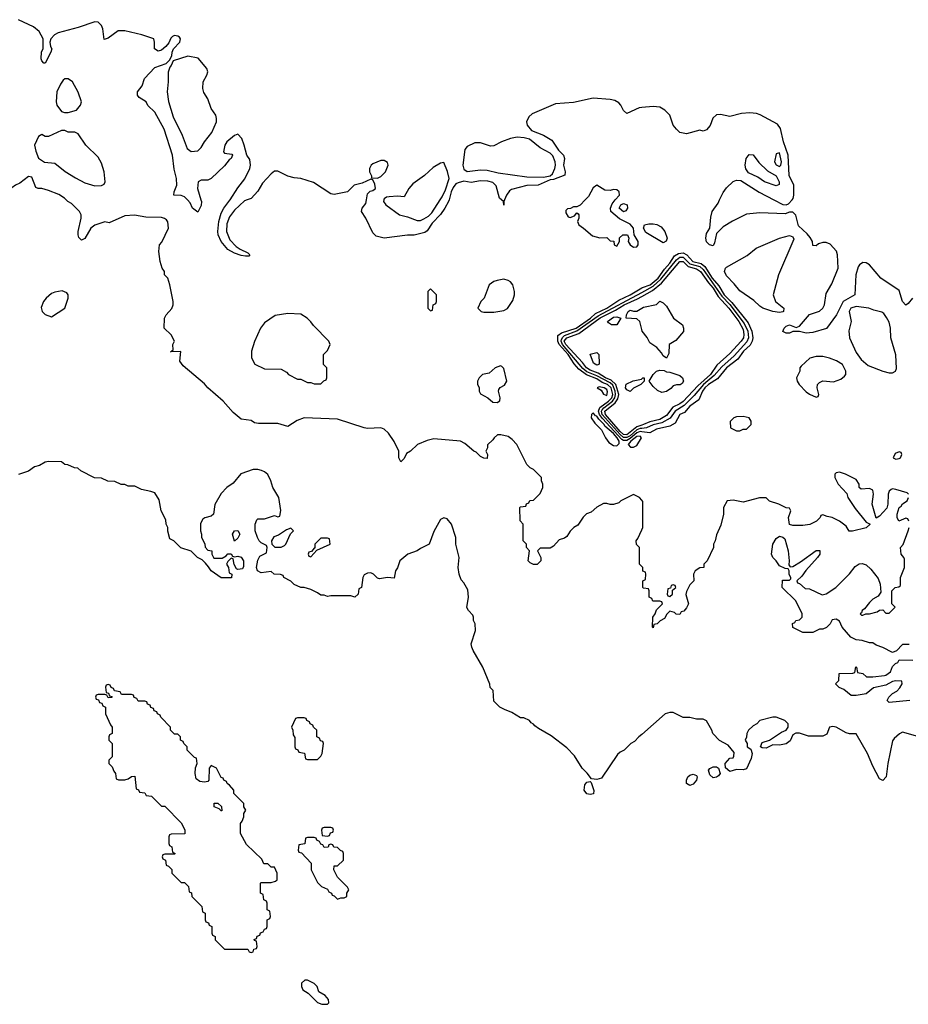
# Model space of a CAD drawing. Header units: inches. Extents: x 2710751 to 2829008, y 857003 to 965602.
# Tile 183 of 256: x 2776258 to 2781604, y 915162 to 921085. Entities that reach past the tile are written whole.
import ezdxf

# ---------------------------------------------------------------- set-up
doc = ezdxf.new("R2010")
doc.units = ezdxf.units.IN
doc.header["$MEASUREMENT"] = 0
for name, color, linetype in [('C7971', 7, 'Continuous'), ('C7972', 7, 'Continuous'), ('C7981', 7, 'Continuous'), ('C7982', 7, 'Continuous')]:
    doc.layers.add(name, color=color, linetype=linetype)

msp = doc.modelspace()

# ---------------------------------------------------------------- linework, layer by layer
at = {"layer": 'C7971', "color": 2}
for points, elevation in [([(2780000, 918195.1), (2779986, 918210), (2779950, 918228), (2779874, 918190), (2779862, 918178), (2779830, 918168), (2779810, 918168), (2779790, 918175.3), (2779770, 918174), (2779730, 918153.2), (2779696.8, 918123.2), (2779668, 918112), (2779647.9, 918092.1), (2779616.3, 918043.7), (2779592, 918030), (2779570, 918008), (2779550, 917975.3), (2779534.8, 917965.2), (2779504, 917956), (2779470, 917918), (2779450, 917906), (2779390, 917906), (2779374, 917890), (2779394, 917850), (2779394, 917830), (2779371.6, 917808.4), (2779350, 917808), (2779330, 917818), (2779318, 917830), (2779326, 917890), (2779306, 917910), (2779306, 917930), (2779286, 917950), (2779286, 918050), (2779268, 918070), (2779266, 918150), (2779270, 918154), (2779302, 918158), (2779307.3, 918172.7), (2779322, 918178), (2779327.3, 918192.7), (2779350, 918194), (2779390, 918234), (2779406, 918270), (2779406, 918290), (2779398, 918310), (2779398, 918330), (2779350, 918378), (2779330, 918388), (2779308.9, 918408.9), (2779248.7, 918530), (2779220.2, 918560.2), (2779196.5, 918576.5), (2779151.6, 918588.4), (2779131.6, 918588.4), (2779112, 918570), (2779103.6, 918556.4), (2779072.7, 918527.3), (2779071.6, 918508.4), (2779062, 918490), (2779072, 918470), (2779070, 918446), (2779050, 918448), (2779030, 918458), (2779004, 918484), (2778989.4, 918489.4), (2778936, 918536), (2778910, 918548.7), (2778750, 918564), (2778710, 918554), (2778650.7, 918529.3), (2778610, 918488.7), (2778585.4, 918474.6), (2778570, 918446), (2778550, 918426), (2778538, 918450), (2778538, 918490), (2778510, 918548), (2778476.5, 918596.5), (2778450, 918622), (2778430, 918628.7), (2778350, 918625.2), (2778330.9, 918629.1), (2778170, 918682), (2777970, 918688.7), (2777926.4, 918673.6), (2777870, 918638), (2777810, 918655.3), (2777694.6, 918654.6), (2777670, 918659), (2777650, 918674), (2777590, 918682), (2777542, 918722), (2777482, 918790), (2777389, 918870), (2777370, 918894), (2777242, 919002), (2777222, 919030), (2777228, 919088), (2777166, 919086), (2777182, 919098), (2777179, 919130), (2777188.7, 919150), (2777170, 919188), (2777126, 919230), (2777128.4, 919288.4), (2777138, 919310), (2777173.6, 919346.4), (2777182, 919370), (2777182, 919390), (2777162, 919490), (2777148, 919530), (2777128.7, 919550), (2777128, 919570), (2777115.3, 919590), (2777102, 919630), (2777095.3, 919690), (2777098, 919730), (2777113.6, 919746.4), (2777152.7, 919830), (2777149.3, 919869.3), (2777140.2, 919880.2), (2777129.4, 919889.4), (2777110, 919895.1), (2777016.5, 919896.5), (2776949.1, 919909.1), (2776890, 919905.2), (2776796.9, 919863.1), (2776770, 919868.7), (2776710, 919849.3), (2776686, 919830), (2776650, 919768.7), (2776630, 919758), (2776614, 919774), (2776609, 919790), (2776609.1, 919810.9), (2776628, 919890), (2776628, 919910), (2776618, 919930), (2776570, 919978), (2776548, 919990), (2776538, 920000)], 6), ([(2777348.3, 920000), (2777351.3, 919990), (2777350, 919966), (2777330, 919926), (2777298, 919950), (2777283.1, 919983.1), (2777267.1, 920000)], 2), ([(2777626.4, 920000), (2777610, 919994), (2777550, 919939), (2777520.9, 919899.1), (2777503.8, 919856.2), (2777502, 919810), (2777521.3, 919761.3), (2777561.1, 919721.1), (2777584, 919704), (2777630, 919682), (2777642, 919670), (2777636.9, 919663.1), (2777616.9, 919663.1), (2777590, 919666), (2777550, 919679.3), (2777510, 919702.7), (2777469.5, 919750), (2777452.7, 919790), (2777449.5, 919810), (2777455.1, 919870), (2777470, 919921), (2777485.1, 919950), (2777522, 919998), (2777523.3, 920000)], 2), ([(2778840.7, 920000), (2778838, 919990), (2778814.9, 919950), (2778790, 919913.2), (2778738.5, 919861.5), (2778710, 919814), (2778694.9, 919805.1), (2778630.6, 919789.4), (2778590, 919789.4), (2778450, 919769.4), (2778402.5, 919782.5), (2778382, 919802), (2778339.3, 919890), (2778314, 919930), (2778319, 919950), (2778340.7, 919979.3), (2778344, 920000)], 2), ([(2778448.8, 920000), (2778446.8, 919990), (2778461, 919970), (2778542, 919910), (2778590, 919898.8), (2778650, 919876.3), (2778670, 919877.3), (2778690, 919887.3), (2778717, 919903), (2778737.6, 919922.4), (2778787.4, 920000)], 2), ([(2779175, 920000), (2779171.3, 919990), (2779170, 919968.7), (2779168, 919990), (2779156.6, 920000)], 2), ([(2779660.5, 920000), (2779630, 919968), (2779610, 919958), (2779590, 919958), (2779571.6, 919948.4), (2779552.7, 919947.3), (2779543.6, 919936.4), (2779543.6, 919923.6), (2779558, 919898), (2779570, 919894), (2779595.3, 919904.7), (2779610, 919922), (2779616.9, 919916.9), (2779622, 919910), (2779622, 919890), (2779614, 919870), (2779622, 919850), (2779650, 919831.3), (2779704, 919784), (2779748, 919772), (2779790, 919774), (2779810, 919754), (2779832.7, 919752.7), (2779834, 919730), (2779850, 919722), (2779866, 919750), (2779867.3, 919772.7), (2779886, 919790), (2779910.9, 919790.9), (2779914, 919790), (2779922, 919770), (2779918, 919750), (2779931.3, 919730), (2779950, 919716), (2779970, 919718), (2779979, 919730), (2779979, 919750), (2779955.3, 919790), (2779951.5, 919830), (2779930, 919855.1), (2779866, 919886), (2779815.1, 919930), (2779812.4, 919950), (2779822.6, 919977.4), (2779841.3, 920000)], 6), ([(2780000, 918606.4), (2779990, 918607.8), (2779970, 918599.5), (2779930, 918565.5), (2779910, 918554.1), (2779890, 918553.5), (2779880.3, 918560.3), (2779764.9, 918684.9), (2779746.4, 918710), (2779739.6, 918730), (2779747.3, 918752.7), (2779800.2, 918790), (2779819.6, 918810), (2779825.6, 918830), (2779816.7, 918870), (2779794, 918890), (2779763, 918903), (2779730, 918924.3), (2779667.7, 918947.7), (2779621.9, 918981.9), (2779594, 919014), (2779558.2, 919070), (2779504.2, 919130), (2779494.8, 919150), (2779495.7, 919184.3), (2779518.1, 919201.9), (2779605.4, 919230), (2779692, 919290), (2779721.8, 919318.2), (2779790, 919349.6), (2779863.1, 919396.9), (2779930.9, 919430), (2780000, 919471)], 2), ([(2780000, 918626.1), (2779990, 918624.6), (2779970, 918616.7), (2779930, 918581.5), (2779910, 918570.7), (2779890, 918571.7), (2779870, 918588.5), (2779763.1, 918710), (2779758.6, 918730), (2779762.3, 918737.7), (2779772.3, 918750), (2779824.9, 918790), (2779838.8, 918810), (2779843, 918830), (2779839.9, 918850), (2779826.1, 918886.1), (2779810, 918899.5), (2779730, 918943), (2779670, 918966.2), (2779645.7, 918985.7), (2779523.4, 919130), (2779515.4, 919150), (2779518.2, 919161.8), (2779524.8, 919175.2), (2779535.9, 919184.1), (2779610, 919212.1), (2779737.5, 919302.5), (2780000, 919443.8)], -2), ([(2780000, 918645.2), (2779970, 918636.1), (2779910, 918586.7), (2779890, 918589), (2779870, 918607.9), (2779781.4, 918710), (2779778.4, 918730), (2779839.6, 918780.4), (2779856.4, 918803.6), (2779861.7, 918830), (2779845, 918890), (2779816.5, 918916.5), (2779781.8, 918930), (2779738.2, 918958.2), (2779690, 918975.9), (2779667.2, 918990), (2779643.1, 919023.1), (2779542.7, 919130), (2779534.6, 919150), (2779548.7, 919171.3), (2779622.7, 919197.3), (2779749.6, 919290.4), (2779842.4, 919337.6), (2779894, 919370), (2779974.1, 919405.9), (2780000, 919420.1)], -6), ([(2780000, 919221.2), (2779988.7, 919268.7), (2779970, 919286), (2779906, 919290), (2779908, 919310), (2779918, 919330), (2779930, 919338), (2779950, 919331.3), (2779970, 919332), (2780000, 919349.1)], -10), ([(2780000, 918896), (2779994, 918890), (2779950, 918868), (2779930, 918848), (2779910, 918858), (2779902, 918870), (2779907.3, 918892.7), (2779948.7, 918911.3), (2779998, 918922), (2780000, 918924)], -10), ([(2780000, 916785.7), (2779982, 916770), (2779956.9, 916743.1), (2779934, 916730), (2779894, 916690), (2779870, 916678), (2779855.3, 916664.7), (2779757.3, 916522.7), (2779730, 916514), (2779698, 916518), (2779672.3, 916552.3), (2779642, 916582), (2779596, 916656), (2779550, 916704), (2779456.2, 916776.2), (2779380.1, 916820.1), (2779357.2, 916837.2), (2779350, 916848), (2779334.6, 916854.6), (2779326, 916870), (2779290, 916886), (2779270, 916886), (2779218, 916918), (2779174.6, 916934.6), (2779146, 916950), (2779110, 916986), (2779106, 917050), (2779088.4, 917068.4), (2779087.3, 917087.3), (2779045.2, 917190), (2778985.2, 917290), (2778979, 917310), (2778974, 917330), (2778999.3, 917410), (2778999, 917450), (2778988.7, 917470), (2778988.7, 917490), (2778983.1, 917503.1), (2778958, 917530), (2778948.9, 917548.9), (2778957.2, 917610), (2778954.6, 917654.6), (2778930, 917698), (2778914.6, 917714.6), (2778902, 917750), (2778895.3, 917790), (2778902, 917850), (2778882, 917930), (2778882, 917970), (2778855.3, 918050), (2778830, 918082), (2778810, 918088), (2778790, 918078), (2778750, 918006), (2778722, 917930), (2778670, 917904), (2778650, 917889), (2778592, 917870), (2778544.7, 917830), (2778530, 917788), (2778518, 917770), (2778510, 917726), (2778470, 917728.7), (2778422, 917722), (2778410, 917726), (2778386, 917750), (2778370, 917758), (2778350, 917755.3), (2778330, 917746), (2778322, 917730), (2778314, 917670), (2778298, 917662), (2778294, 917630), (2778274, 917610), (2778250, 917618), (2778130, 917619), (2778110, 917615.3), (2778090, 917622), (2778070, 917622), (2778050, 917638), (2778010, 917658), (2777970, 917668.7), (2777950, 917668.7), (2777910, 917688), (2777890, 917708), (2777846, 917730), (2777842, 917742), (2777827.3, 917747.3), (2777788.4, 917748.4), (2777770, 917766), (2777710, 917758), (2777688.4, 917768.4), (2777682, 917790), (2777690, 917834), (2777703.1, 917856.9), (2777742, 917878), (2777746, 917910), (2777742, 917922), (2777710, 917938), (2777698, 917950), (2777688.9, 917968.9), (2777675.3, 918010), (2777675.3, 918050), (2777684, 918076), (2777690, 918082), (2777730, 918082), (2777790, 918102), (2777810, 918094), (2777822, 918098), (2777828, 918132), (2777817.2, 918210), (2777781.2, 918270), (2777769.2, 918310), (2777750, 918348.7), (2777730, 918365.2), (2777712.3, 918372.3), (2777690, 918379.3), (2777662, 918378), (2777587.5, 918352.5), (2777542.8, 918297.2), (2777504.7, 918270), (2777470, 918235.3), (2777430.9, 918169.1), (2777424.7, 918110), (2777410, 918099), (2777371.1, 918088.9), (2777359.6, 918080.4), (2777345.4, 918054.6), (2777344.7, 918010), (2777351.3, 917990), (2777351.6, 917971.6), (2777372, 917930), (2777372.7, 917912.7), (2777390, 917894), (2777414, 917890), (2777414, 917870), (2777426, 917846), (2777475.3, 917844.7), (2777500.4, 917859.6), (2777510, 917871.3), (2777530, 917872), (2777538, 917858), (2777550, 917854), (2777570, 917858), (2777590, 917851.3), (2777604.7, 917830), (2777603.6, 917796.4), (2777598, 917782), (2777570, 917778), (2777562, 917782), (2777548, 917808), (2777542, 917842), (2777530, 917846), (2777510, 917826), (2777502, 917810), (2777514, 917790), (2777518, 917758), (2777534, 917750), (2777532.7, 917727.3), (2777470, 917728), (2777408.9, 917768.9), (2777394, 917794), (2777374.6, 917814.6), (2777354.6, 917834.6), (2777328, 917850), (2777290, 917888), (2777227.3, 917907.3), (2777186, 917950), (2777162, 917962), (2777148.9, 918008.9), (2777148, 918030), (2777138, 918050), (2777136.4, 918076.4), (2777108, 918130), (2777096.4, 918196.4), (2777070, 918238), (2777047.3, 918247.3), (2776990, 918258), (2776950, 918278), (2776910, 918278), (2776890, 918288), (2776868.4, 918288.4), (2776830, 918306), (2776788.4, 918308.4), (2776750, 918326), (2776708.4, 918328.4), (2776626, 918370), (2776607.3, 918387.3), (2776588.4, 918388.4), (2776547.3, 918407.3), (2776528.4, 918408.4), (2776510, 918426), (2776430, 918428), (2776410, 918422), (2776377.3, 918402.7), (2776345.8, 918394.2), (2776310, 918369.2), (2776250.9, 918349.1)], 10), ([(2780000, 917796), (2779986, 917810), (2779986, 917910), (2779968.4, 917928.4), (2779966, 917950), (2779976.4, 917963.6), (2780000, 918016.5)], 6)]:
    msp.add_lwpolyline(points, dxfattribs=dict(at, elevation=elevation))
for points, elevation in [([(2779890, 919929.7), (2779864.7, 919950), (2779875.1, 919970), (2779890, 919979.5), (2779911.8, 919971.8), (2779914.9, 919950), (2779905.5, 919934.5)], 2), ([(2779170, 919524), (2779130, 919515.3), (2779111.1, 919508.9), (2779082, 919490), (2779051.3, 919410), (2779032, 919390), (2779014, 919350), (2779034, 919330), (2779050, 919324.7), (2779110, 919326), (2779170, 919336), (2779192.7, 919347.3), (2779224.7, 919395.3), (2779234, 919430), (2779234, 919450), (2779224, 919490), (2779210, 919508.7), (2779196.5, 919516.5)], 6), ([(2776512.7, 919452.7), (2776470, 919445.2), (2776450, 919437.2), (2776416, 919410), (2776401, 919390), (2776386.4, 919353.6), (2776392, 919330), (2776411.1, 919311.1), (2776450, 919298), (2776529, 919350), (2776548.7, 919410), (2776548.7, 919430), (2776542, 919442)], 10), ([(2778730, 919466), (2778714, 919450), (2778714, 919350), (2778730, 919334), (2778742, 919338), (2778746, 919370), (2778762, 919378), (2778766, 919390), (2778766, 919430)], 6), ([(2777870, 919317.2), (2777795.3, 919304.7), (2777730, 919262), (2777706.8, 919230), (2777670.9, 919149.1), (2777651.6, 919091.6), (2777652, 919050), (2777671.6, 919011.6), (2777730, 918984.7), (2777830, 918982), (2777863.6, 918963.6), (2777874, 918950), (2777930, 918922), (2777950, 918922), (2777990, 918902), (2778010, 918902), (2778030, 918894), (2778070, 918894), (2778087.3, 918912.7), (2778102, 918918), (2778106, 918930), (2778106, 918990), (2778086, 919010), (2778086, 919070), (2778110, 919094), (2778126, 919130), (2778118, 919150), (2778025.2, 919245.2), (2778010, 919268), (2777988, 919290), (2777950, 919313.2)], 6), ([(2779850, 919249.2), (2779818, 919250), (2779800.2, 919260.2), (2779794, 919270), (2779830, 919294.4), (2779850, 919297.3), (2779874, 919290)], -10), ([(2779730, 919006), (2779710, 919018), (2779690, 919072), (2779730, 919082), (2779742, 919070), (2779743.6, 919016.4), (2779742, 919010)], -10), ([(2779150, 919002), (2779118, 918990), (2779082, 918958), (2779042.8, 918950), (2779022.8, 918930), (2779011.3, 918910), (2779011.6, 918891.6), (2779022, 918870), (2779022, 918850), (2779030, 918834), (2779074, 918810), (2779103.6, 918783.6), (2779130, 918782), (2779147.3, 918792.7), (2779148, 918810), (2779138, 918850), (2779140.4, 918859.6), (2779148, 918872), (2779174.6, 918885.4), (2779188.7, 918910), (2779170, 918986), (2779159, 918999)], 6), ([(2779744, 918876), (2779732, 918870), (2779755.3, 918855.3), (2779770, 918831.3), (2779790, 918824.9), (2779794.5, 918845.5), (2779790, 918860.9), (2779774, 918870)], 6), ([(2779710, 918718), (2779704.4, 918715.6), (2779698.8, 918710), (2779695.5, 918690), (2779717.7, 918657.7), (2779758.3, 918618.3), (2779782, 918570), (2779801.6, 918541.6), (2779830, 918523.1), (2779850, 918521.7), (2779864.9, 918535.1), (2779863.7, 918550), (2779851.8, 918570), (2779830, 918596.4), (2779778.7, 918638.7), (2779774.3, 918650), (2779741.4, 918681.4), (2779730, 918699.7), (2779722.2, 918702.2)], 6), ([(2779990, 918579.7), (2779970, 918576.5), (2779935, 918550), (2779918.3, 918530), (2779933.5, 918513.5), (2779950, 918513.1), (2779970, 918524.2), (2779998.3, 918570)], 6), ([(2777550, 917948), (2777538, 917990), (2777549.1, 918010.9), (2777570, 918012), (2777582, 917990), (2777570, 917966)], 10), ([(2777890, 918026), (2777863.6, 918016.4), (2777815.3, 917984.7), (2777786, 917974), (2777772, 917950), (2777774, 917930), (2777792, 917912), (2777830, 917911.3), (2777850, 917922), (2777858, 917930), (2777888, 917992), (2777906, 918010)], 10), ([(2778110, 917966), (2778070, 917966), (2778034, 917930), (2778034, 917906), (2778030, 917906), (2778014, 917886), (2777998, 917882), (2777994, 917870), (2777998, 917858), (2778010, 917854), (2778046, 917894), (2778126, 917930), (2778122, 917962)], 10), ([(2776790, 917086), (2776778, 917082), (2776774, 917070), (2776778, 917038), (2776792.7, 917032.7), (2776798, 917018), (2776812.7, 917012.7), (2776812.7, 917007.3), (2776790, 917006), (2776782, 917022), (2776770, 917026), (2776730, 917026), (2776718, 917022), (2776714, 917010), (2776718, 916998), (2776732.7, 916992.7), (2776738, 916978), (2776752.7, 916972.7), (2776758, 916958), (2776774, 916950), (2776774, 916910), (2776803.6, 916843.6), (2776814, 916830), (2776814, 916790), (2776798, 916782), (2776794, 916770), (2776794, 916750), (2776814, 916730), (2776814, 916650), (2776794, 916630), (2776794, 916610), (2776814, 916590), (2776823.6, 916563.6), (2776834, 916550), (2776838, 916518), (2776852.7, 916512.7), (2776890, 916512), (2776910, 916518), (2776930, 916532), (2776950, 916534), (2776958, 916458), (2776972.7, 916452.7), (2776978, 916438), (2777010, 916434), (2777018, 916418), (2777050, 916414), (2777110, 916354), (2777130, 916354), (2777230, 916254), (2777251.6, 916211.6), (2777252, 916188), (2777170, 916186), (2777158, 916182), (2777154, 916170), (2777154, 916130), (2777158, 916118), (2777174, 916110), (2777178, 916078), (2777194, 916070), (2777190, 916066), (2777130, 916066), (2777118, 916062), (2777114, 916050), (2777118, 916038), (2777134, 916030), (2777138, 915998), (2777152.7, 915992.7), (2777172.7, 915972.7), (2777174, 915950), (2777230, 915894), (2777250, 915894), (2777274, 915870), (2777278, 915838), (2777291.6, 915831.6), (2777294, 915810), (2777354, 915750), (2777358, 915718), (2777374, 915710), (2777374, 915670), (2777378, 915658), (2777392.7, 915652.7), (2777398, 915638), (2777414, 915630), (2777414, 915590), (2777418, 915578), (2777434, 915570), (2777434, 915550), (2777490, 915494), (2777630, 915494), (2777638, 915478), (2777650, 915474), (2777662, 915478), (2777667.3, 915492.7), (2777682, 915498), (2777686, 915510), (2777682, 915542), (2777670, 915546), (2777668.4, 915551.6), (2777682, 915558), (2777687.3, 915572.7), (2777702, 915578), (2777707.3, 915592.7), (2777722, 915598), (2777730, 915614), (2777742, 915618), (2777746, 915630), (2777746, 915670), (2777762, 915678), (2777766, 915690), (2777762, 915722), (2777746, 915730), (2777746, 915770), (2777742, 915782), (2777726, 915790), (2777722, 915822), (2777706, 915830), (2777706, 915890), (2777710, 915894), (2777770, 915894), (2777796.4, 915903.6), (2777806, 915910), (2777806, 915950), (2777790, 915986), (2777770, 915986), (2777750, 916006), (2777727.3, 916007.3), (2777714.6, 916034.6), (2777623.1, 916123.1), (2777586, 916190), (2777586, 916250), (2777596.4, 916263.6), (2777606, 916290), (2777606, 916310), (2777618, 916330), (2777606, 916350), (2777606, 916370), (2777546, 916430), (2777546, 916450), (2777520.4, 916480.4), (2777506, 916490), (2777502, 916502), (2777486, 916510), (2777482, 916522), (2777470, 916526), (2777442, 916582), (2777430, 916588.7), (2777410, 916598), (2777398, 916582), (2777396, 916510), (2777390, 916502), (2777370, 916498), (2777342.5, 916502.5), (2777319, 916519), (2777313.2, 916550), (2777316.4, 916583.6), (2777326, 916610), (2777322, 916642), (2777310, 916646), (2777266, 916690), (2777266, 916710), (2777246, 916730), (2777242, 916742), (2777226, 916750), (2777226, 916770), (2777210, 916786), (2777190, 916786), (2777166, 916810), (2777166, 916830), (2777106, 916890), (2777102, 916902), (2777086, 916910), (2777082, 916922), (2777067.3, 916927.3), (2777062, 916942), (2777047.3, 916947.3), (2777042, 916962), (2777027.3, 916967.3), (2777022, 916982), (2777010, 916986), (2776970, 916986), (2776962, 917002), (2776947.3, 917007.3), (2776942, 917022), (2776930, 917026), (2776870, 917026), (2776862, 917042), (2776827.3, 917047.3), (2776822, 917062), (2776807.3, 917067.3), (2776802, 917082)], 14), ([(2777970, 916886), (2777930, 916886), (2777918, 916882), (2777894, 916830), (2777902, 916810), (2777903.6, 916783.6), (2777912.7, 916767.3), (2777914, 916710), (2777918, 916698), (2777932, 916692), (2777938, 916678), (2777972, 916672), (2777978, 916638), (2777990, 916634), (2778050, 916634), (2778070, 916654), (2778078, 916670), (2778086, 916730), (2778082, 916742), (2778067.3, 916747.3), (2778062, 916762), (2778046, 916770), (2778046, 916810), (2778026, 916830), (2778022, 916842), (2778006, 916850), (2778002, 916862), (2777986, 916870), (2777982, 916882)], 14), ([(2779690, 916424), (2779670, 916429), (2779654, 916450), (2779657.2, 916482.8), (2779670, 916498), (2779690, 916502), (2779696.9, 916496.9), (2779711.3, 916448.7), (2779710, 916428)], 10), ([(2777470, 916326), (2777458, 916338), (2777428, 916350), (2777428, 916372), (2777450, 916371.3), (2777471.1, 916351.1), (2777474, 916326)], 14), ([(2778130, 916226), (2778090, 916226), (2778078, 916222), (2778074, 916210), (2778078, 916178), (2778110, 916174), (2778122, 916178), (2778127.3, 916192.7), (2778142, 916198), (2778146, 916210), (2778142, 916222)], 14), ([(2778030, 916166), (2777990, 916166), (2777978, 916162), (2777972.7, 916127.3), (2777938, 916122), (2777934, 916090), (2777938, 916078), (2777952.7, 916072.7), (2778011.6, 916011.6), (2778012, 915970), (2778050, 915894), (2778074, 915870), (2778110, 915854), (2778118, 915838), (2778134, 915830), (2778138, 915818), (2778150, 915814), (2778170, 915794), (2778190, 915802), (2778210, 915802), (2778226, 915810), (2778226, 915830), (2778238, 915850), (2778230, 915866), (2778170, 915926), (2778148, 915970), (2778150, 915994), (2778170, 915994), (2778206, 916030), (2778206, 916070), (2778202, 916082), (2778187.3, 916087.3), (2778170, 916106), (2778147.3, 916107.3), (2778142, 916122), (2778130, 916126), (2778118, 916122), (2778112.7, 916107.3), (2778090, 916106), (2778082, 916122), (2778070, 916126), (2778062, 916142), (2778046, 916150), (2778042, 916162)], 14), ([(2777990, 915308), (2777972.7, 915307.3), (2777954, 915290), (2777954, 915270), (2777962, 915250), (2777994, 915230), (2778050, 915172), (2778076.4, 915163.6), (2778110, 915162), (2778118, 915170), (2778115.3, 915190), (2778095.5, 915215.5), (2778058, 915238), (2778048, 915270), (2778030, 915288)], 14)]:
    msp.add_lwpolyline(points, close=True, dxfattribs=dict(at, elevation=elevation))
at = {"layer": 'C7972', "color": 2}
for points, elevation in [([(2777267.1, 920000), (2777250, 920018), (2777230, 920028), (2777186, 920030), (2777188, 920050), (2777204, 920090), (2777201.2, 920130), (2777186.2, 920186.2), (2777176.2, 920270), (2777126.5, 920426.5), (2777070, 920528.7), (2777029, 920569), (2777018, 920590), (2776976.4, 920616.4), (2776966, 920630), (2776966, 920650), (2776993.6, 920686.4), (2777009, 920730), (2777070, 920797.3), (2777139, 920821), (2777159, 920841), (2777173.6, 920866.4), (2777175.1, 920890), (2777182.7, 920910), (2777220.9, 920950), (2777225.2, 920970), (2777218.4, 920978.4), (2777210, 920985.2), (2777190, 920989.3), (2777177.5, 920982.5), (2777166.4, 920973.6), (2777154.6, 920945.4), (2777137.3, 920922.7), (2777110, 920900.7), (2777090, 920895.6), (2777068, 920910), (2777069.5, 920950), (2777064, 920970), (2776992.9, 920992.9), (2776890, 921018), (2776850, 921017.2), (2776790, 920973.2), (2776765.2, 920965.2), (2776758, 921030), (2776749.6, 921049.6), (2776730, 921069.2), (2776710, 921072.3), (2776610, 921037.6), (2776490, 921004.5), (2776466.6, 920993.4), (2776446, 920970), (2776438.8, 920950), (2776442.8, 920922.8), (2776451, 920910), (2776444.7, 920890), (2776410, 920822), (2776403.1, 920823.1), (2776390, 920838), (2776387.3, 920850), (2776389.5, 920890.5), (2776399, 920910), (2776399.3, 920970), (2776374.3, 921014.3), (2776341.7, 921041.7), (2776250, 921084.5)], 2), ([(2780000, 920555.8), (2779985.7, 920554.3), (2779910, 920521.2), (2779890, 920539), (2779875.1, 920570), (2779863.5, 920583.5), (2779837.7, 920597.7), (2779810, 920604.7), (2779708.5, 920611.5), (2779590, 920586.6), (2779482, 920578), (2779341.8, 920518.2), (2779320.5, 920499.5), (2779306.4, 920470), (2779310.4, 920450), (2779338, 920418), (2779410.2, 920390.2), (2779460.3, 920360.3), (2779499.5, 920299.5), (2779530.4, 920270), (2779534.9, 920250), (2779530.4, 920210), (2779538.8, 920170), (2779538, 920150), (2779470, 920123.7), (2779450, 920121.2), (2779378, 920090), (2779310, 920088), (2779216.1, 920063.9), (2779204.4, 920055.6), (2779186, 920030), (2779175, 920000)], 2), ([(2777523.3, 920000), (2777570, 920073.4), (2777612.9, 920127.1), (2777642, 920190), (2777646.6, 920210), (2777642.7, 920242.7), (2777624, 920270), (2777609.2, 920330), (2777594, 920370), (2777570, 920395.3), (2777550, 920388.7), (2777504.7, 920350), (2777491.3, 920330), (2777484.7, 920290), (2777490, 920282), (2777534.8, 920274.8), (2777538, 920270), (2777530.8, 920250), (2777518, 920242), (2777490, 920205.2), (2777410, 920128.7), (2777390, 920119), (2777350, 920119), (2777331, 920109), (2777326.8, 920070), (2777348.3, 920000)], 2), ([(2778787.4, 920000), (2778800.1, 920019.9), (2778819.5, 920060.5), (2778840.9, 920130), (2778831.5, 920171.5), (2778810, 920226), (2778790, 920222), (2778744.5, 920195.5), (2778692.8, 920147.2), (2778622.8, 920097.2), (2778598.8, 920070), (2778570, 920018), (2778530, 920022), (2778481.4, 920018.6), (2778464, 920016), (2778450, 920006), (2778448.8, 920000)], 2), ([(2776538, 920000), (2776528, 920010), (2776493.6, 920033.6), (2776430, 920058), (2776390, 920068.7), (2776368.9, 920068.9), (2776355.3, 920075.3), (2776330, 920138), (2776310, 920142), (2776259.1, 920100.9), (2776232, 920090), (2776210, 920073.2), (2776186.8, 920050), (2776161.5, 920000)], 6), ([(2778344, 920000), (2778350, 920038), (2778366, 920054), (2778382, 920058), (2778398, 920070), (2778394.6, 920094.6), (2778382, 920122), (2778370, 920126), (2778318.8, 920101.2), (2778270, 920088.7), (2778230, 920049.2), (2778150, 920034), (2778130, 920037.2), (2778024.9, 920104.9), (2777950, 920129.6), (2777910, 920132.7), (2777870, 920142.7), (2777810, 920172.7), (2777790, 920172.7), (2777770, 920157.2), (2777719.5, 920100.5), (2777690, 920054), (2777650, 920008.7), (2777626.4, 920000)], 2), ([(2779156.6, 920000), (2779145.2, 920010), (2779124.5, 920084.5), (2779104.8, 920104.8), (2779074, 920114), (2779030, 920116), (2778974.6, 920105.4), (2778930, 920112.3), (2778895.8, 920104.2), (2778882.8, 920097.2), (2778865.8, 920074.2), (2778854, 920050), (2778840.7, 920000)], 2), ([(2779841.3, 920000), (2779866, 920030), (2779864, 920050), (2779850, 920061.2), (2779830, 920064), (2779810, 920057.2), (2779779, 920059), (2779730, 920088.7), (2779707.5, 920072.5), (2779679.8, 920020.2), (2779660.5, 920000)], 6)]:
    msp.add_lwpolyline(points, dxfattribs=dict(at, elevation=elevation))
for points, elevation in [([(2777270, 920866), (2777182, 920838), (2777170, 920808), (2777161, 920799), (2777150.8, 920769.2), (2777150.6, 920710), (2777144, 920650), (2777153.2, 920593.2), (2777180.9, 920500.9), (2777236, 920390), (2777266, 920310), (2777290, 920291), (2777330, 920296), (2777350, 920316), (2777369.5, 920350.5), (2777414.5, 920405.5), (2777441.2, 920470), (2777441.2, 920490), (2777437.2, 920510), (2777409.3, 920550), (2777389.1, 920609.1), (2777365.6, 920645.6), (2777359, 920670), (2777361.2, 920710), (2777384, 920750), (2777389, 920770), (2777384, 920790), (2777332.1, 920852.1)], 2), ([(2776550, 920728), (2776530, 920728), (2776519.6, 920720.4), (2776503.6, 920696.4), (2776482, 920650), (2776478, 920590), (2776482, 920570), (2776510, 920532), (2776526.4, 920526.4), (2776550, 920526), (2776599.3, 920540.7), (2776624, 920570), (2776629, 920590), (2776610, 920648), (2776575.3, 920710)], 6), ([(2776530, 920418), (2776510, 920418), (2776430, 920382), (2776410, 920382), (2776390, 920394), (2776370, 920382), (2776346.4, 920330), (2776354, 920294), (2776371.3, 920251.3), (2776406.8, 920226.8), (2776470, 920220.7), (2776530.5, 920170.5), (2776592.5, 920132.5), (2776650, 920104), (2776710, 920084.9), (2776750, 920086.8), (2776765.2, 920094.8), (2776772.7, 920110), (2776766.6, 920170), (2776750, 920222), (2776730, 920257.2), (2776655.3, 920330), (2776610, 920398), (2776590, 920408), (2776550, 920408)], 6), ([(2779250, 920377.6), (2779210, 920369.6), (2779156, 920350), (2779110, 920325.1), (2779090, 920322.9), (2779030, 920343.6), (2778996.4, 920343.6), (2778950, 920320.9), (2778936.4, 920303.6), (2778924, 920210), (2778930, 920184.7), (2778950, 920171), (2779030, 920182), (2779070, 920179.3), (2779137.5, 920162.5), (2779310, 920139.3), (2779410, 920137.1), (2779450, 920144.7), (2779462.7, 920157.3), (2779478, 920190), (2779482, 920210), (2779479.5, 920230), (2779465.1, 920265.1), (2779450, 920282), (2779390, 920314.5), (2779325.4, 920365.4), (2779293.6, 920373.6)], 2), ([(2778450, 920238), (2778430, 920238), (2778382, 920218), (2778372, 920210), (2778362, 920190), (2778362, 920170), (2778374, 920146), (2778374, 920134), (2778410, 920131.3), (2778430, 920141), (2778458, 920170), (2778475.3, 920210), (2778470, 920226)], 2)]:
    msp.add_lwpolyline(points, close=True, dxfattribs=dict(at, elevation=elevation))
at = {"layer": 'C7981', "color": 2}
for points, elevation in [([(2781630, 919408.7), (2781603.6, 919376.4), (2781590, 919368), (2781570, 919389), (2781550, 919455.1), (2781439.5, 919530), (2781370, 919609.6), (2781350, 919622.4), (2781330, 919623.6), (2781310.3, 919609.7), (2781303, 919597), (2781288, 919550), (2781282.8, 919430), (2781211.5, 919388.5), (2781171.4, 919308.6), (2781112.4, 919227.6), (2781030, 919203.7), (2780990, 919199.3), (2780950, 919208.7), (2780910, 919208.7), (2780890, 919199), (2780870, 919199), (2780850, 919208), (2780858, 919230), (2780870, 919242), (2780888.7, 919250), (2780930, 919234), (2780950, 919241), (2781010, 919310.4), (2781070, 919330.5), (2781089.7, 919350.3), (2781100.9, 919370), (2781110, 919438), (2781143.9, 919496.1), (2781181.3, 919590), (2781178.4, 919670), (2781172.5, 919692.5), (2781134.3, 919734.3), (2781110, 919744.7), (2781090, 919745.1), (2781064.4, 919735.6), (2781050, 919724), (2781030, 919726), (2781027.3, 919750), (2781013.9, 919773.9), (2780996.1, 919796.1), (2780943.9, 919843.9), (2780928, 919908), (2780910, 919927), (2780890, 919927.3), (2780863.4, 919916.6), (2780710, 919923.7), (2780630, 919914), (2780546.4, 919873.6), (2780490, 919838), (2780450, 919798), (2780438.5, 919741.5), (2780430, 919725.2), (2780409, 919730), (2780390, 919749), (2780385.1, 919770), (2780390, 919798), (2780409.5, 919830.5), (2780416, 919896), (2780424.2, 919930), (2780459.3, 919980.7), (2780468.5, 920000)], 2), ([(2780796.1, 920000), (2780850, 919972), (2780870, 919970.3), (2780883.5, 919976.5), (2780904.5, 920000)], 2), ([(2780000, 919471), (2780005.7, 919474.3), (2780050.7, 919490), (2780098.3, 919530), (2780136.7, 919583.3), (2780170, 919619.6), (2780196.6, 919663.4), (2780221.5, 919678.5), (2780250, 919681.9), (2780270.8, 919670.8), (2780307.3, 919630), (2780358.5, 919618.5), (2780380.6, 919600.6), (2780424.8, 919530), (2780463.7, 919483.7), (2780496.2, 919430), (2780542.9, 919382.9), (2780640.1, 919260.1), (2780662.2, 919210), (2780668.2, 919170), (2780665.2, 919150), (2780653, 919127), (2780612.9, 919090), (2780578.3, 919041.7), (2780510.3, 918990), (2780455.9, 918924.1), (2780402.2, 918890), (2780380.6, 918870), (2780366, 918850), (2780343, 918797), (2780290, 918759.7), (2780258.4, 918721.6), (2780228.9, 918710), (2780201.7, 918658.3), (2780170, 918639.6), (2780090, 918622.3), (2780050, 918599.7), (2780000, 918606.4)], 2), ([(2780000, 919443.8), (2780070, 919481.5), (2780116.2, 919523.8), (2780210, 919640.9), (2780230, 919656.4), (2780250, 919656.6), (2780290, 919616.8), (2780350, 919599.8), (2780370, 919582.7), (2780481.7, 919421.7), (2780530.4, 919370.4), (2780617.2, 919257.2), (2780639.3, 919210), (2780642.8, 919170), (2780633, 919147), (2780556.5, 919063.5), (2780482.9, 918997.1), (2780435.9, 918944.1), (2780372.1, 918890), (2780316.7, 918823.3), (2780255.6, 918764.4), (2780201.8, 918730), (2780172.2, 918687.8), (2780120.6, 918659.4), (2780070, 918647.3), (2780029.6, 918630.4), (2780000, 918626.1)], -2), ([(2780000, 919420.1), (2780064.5, 919455.5), (2780119.4, 919500.6), (2780229.1, 919630), (2780250, 919629.1), (2780279.3, 919599.3), (2780330, 919585.5), (2780354.8, 919570), (2780401.1, 919501.1), (2780430.1, 919470), (2780460, 919420), (2780523.8, 919350), (2780584.3, 919270), (2780610, 919220.7), (2780614.7, 919190), (2780612.1, 919170), (2780598.9, 919150), (2780530, 919076.3), (2780453.1, 919006.9), (2780414.1, 918950), (2780337.3, 918882.7), (2780250, 918788.4), (2780230, 918773), (2780186.9, 918753.1), (2780150, 918704.6), (2780110, 918679.9), (2780050, 918666.6), (2780011.4, 918648.6), (2780000, 918645.2)], -6), ([(2780000, 919349.1), (2780010, 919354.8), (2780088.9, 919371.1), (2780110, 919391.3), (2780130, 919382), (2780150, 919362), (2780192, 919290), (2780244.7, 919250), (2780250.8, 919230), (2780250.9, 919209.1), (2780204.7, 919155.3), (2780164.7, 919130), (2780163.6, 919076.4), (2780150, 919048), (2780130, 919062), (2780120.2, 919080.2), (2780092.1, 919112.1), (2780050, 919141.2), (2780033.4, 919173.4), (2780002.7, 919210), (2780000, 919221.2)], -10), ([(2780000, 918924), (2780006, 918930), (2780014, 918930), (2780014, 918910), (2780000, 918896)], -10), ([(2781606, 918230), (2781598, 918238), (2781530, 918259), (2781510, 918262), (2781501, 918259), (2781490, 918248), (2781482.8, 918230), (2781480.7, 918170), (2781474.4, 918145.6), (2781430, 918098), (2781410, 918086), (2781386, 918170), (2781395.1, 918230), (2781390, 918254), (2781370, 918265.2), (2781321.2, 918261.2), (2781308, 918270), (2781308, 918290), (2781290, 918318), (2781226, 918350), (2781190, 918362), (2781170, 918358), (2781162, 918350), (2781162, 918330), (2781182, 918290), (2781235.3, 918235.3), (2781241, 918210), (2781283.7, 918143.7), (2781350, 918062), (2781374, 918050), (2781350, 918028), (2781268.4, 918008.4), (2781248.7, 918008.7), (2781230, 918038), (2781190, 918068), (2781146, 918090), (2781115.3, 918095.3), (2781090, 918106), (2781078, 918102), (2781074, 918090), (2781052.7, 918067.3), (2781011.6, 918048.4), (2780970, 918042), (2780910, 918042), (2780890, 918048), (2780884, 918090), (2780898, 918130), (2780890, 918146), (2780870, 918148), (2780826, 918170), (2780770, 918188.7), (2780748.4, 918208.4), (2780708.4, 918208.4), (2780610, 918182), (2780550, 918195.3), (2780514, 918190), (2780492, 918150), (2780491.3, 918110), (2780476.9, 918043.1), (2780450, 917986), (2780442, 917950), (2780432, 917930), (2780432, 917910), (2780394, 917830), (2780374, 917810), (2780374, 917790), (2780350, 917788), (2780322, 917770), (2780312, 917750), (2780314, 917710), (2780290, 917686), (2780270, 917646), (2780266.4, 917626.4), (2780282, 917570), (2780270, 917546), (2780252.7, 917527.3), (2780238, 917522), (2780230, 917506), (2780208.4, 917508.4), (2780198, 917518), (2780170, 917526), (2780151.6, 917508.4), (2780136.9, 917483.1), (2780111.6, 917468.4), (2780094, 917450), (2780074, 917446), (2780070, 917426), (2780066, 917430), (2780068, 917490), (2780082, 917510), (2780090, 917534), (2780126, 917570), (2780122, 917582), (2780110, 917586), (2780067.3, 917587.3), (2780062, 917602), (2780046, 917610), (2780046, 917650), (2780042, 917662), (2780010, 917666), (2780006, 917670), (2780006, 917710), (2780022, 917718), (2780026, 917750), (2780022, 917762), (2780007.3, 917767.3), (2780006, 917790), (2780000, 917796)], 6), ([(2780000, 918016.5), (2780006, 918030), (2780007.3, 918187.3), (2780000, 918195.1)], 6), ([(2781608, 918068), (2781602, 918082), (2781590, 918086), (2781547.3, 918067.3), (2781538, 918090), (2781538, 918110), (2781548.7, 918150), (2781562, 918158), (2781570, 918172), (2781598, 918190), (2781606, 918210)], 6), ([(2781610, 917326), (2781570, 917326), (2781532.7, 917287.3), (2781510, 917278), (2781450, 917308.7), (2781410, 917322), (2781390, 917335.3), (2781370, 917335.3), (2781326, 917350), (2781290, 917355.3), (2781258, 917370), (2781206, 917430), (2781190, 917466), (2781170, 917478), (2781145.4, 917474.6), (2781134, 917450), (2781111.6, 917428.4), (2781090, 917418), (2781070, 917418), (2781030, 917398), (2780970, 917398), (2780910, 917428), (2780907.3, 917452.7), (2780922, 917458), (2780928.4, 917471.6), (2780950, 917474), (2780966, 917490), (2780966, 917510), (2780928.4, 917588.4), (2780846, 917670), (2780847.3, 917712.7), (2780890, 917714), (2780898, 917722), (2780898, 917730), (2780888, 917748), (2780888, 917770), (2780882, 917782), (2780863.1, 917783.1), (2780830, 917799), (2780810, 917828.7), (2780788.7, 917850), (2780781.2, 917870), (2780788.7, 917930), (2780810, 917964.7), (2780830, 917978), (2780850, 917972), (2780861, 917961), (2780880.7, 917890), (2780887.7, 917830), (2780886, 917806), (2780892.7, 917792.7), (2780910, 917796), (2780956.2, 917823.8), (2781050, 917892), (2781071.3, 917891.3), (2781071.3, 917870), (2781058, 917850), (2780988.1, 917771.9), (2780962.8, 917737.2), (2780934, 917710), (2780938, 917698), (2780950, 917694), (2780983.6, 917663.6), (2781010, 917662), (2781085.4, 917625.4), (2781110, 917631.3), (2781168, 917670), (2781250, 917751.3), (2781284.5, 917795.5), (2781309.4, 917810.6), (2781326.3, 917813.7), (2781350, 917804.9), (2781378.5, 917778.5), (2781423.1, 917723.1), (2781434, 917690), (2781438, 917642), (2781422.8, 917617.2), (2781390, 917599), (2781370, 917579), (2781339.9, 917540.1), (2781326, 917530), (2781323.6, 917516.4), (2781314, 917510), (2781322, 917502), (2781330, 917502), (2781348.4, 917511.6), (2781370, 917511.3), (2781416.4, 917523.6), (2781430, 917532), (2781450, 917534), (2781470, 917514), (2781490, 917514), (2781526, 917550), (2781506, 917570), (2781506, 917650), (2781526, 917670), (2781547.3, 917672.7), (2781558, 917682), (2781558, 917730), (2781582, 917790), (2781580.4, 917840.4), (2781578, 917850), (2781562, 917870), (2781558, 917910), (2781573.2, 917926.8), (2781604, 918010), (2781608.7, 918030)], 6), ([(2781614, 916990), (2781490, 916978), (2781478, 916990), (2781488, 917010), (2781508.9, 917031.1), (2781534.6, 917045.4), (2781553.6, 917066.4), (2781568, 917090), (2781566, 917106), (2781530, 917108.7), (2781510, 917104), (2781470, 917082), (2781395.3, 917064.7), (2781350.8, 917029.2), (2781290, 917019), (2781260.4, 917020.4), (2781216.4, 917056.4), (2781187.3, 917067.3), (2781166, 917090), (2781186, 917110), (2781187.3, 917152.7), (2781270, 917154), (2781282, 917158), (2781288, 917192), (2781292, 917190), (2781298, 917158), (2781330, 917152), (2781352.7, 917132.7), (2781390, 917131.3), (2781460.4, 917139.6), (2781470, 917142), (2781497.2, 917162.8), (2781510, 917194), (2781527.3, 917212.7), (2781542, 917218), (2781550, 917234), (2781631.1, 917231.1)], 6), ([(2781690, 916764), (2781570, 916798), (2781551.6, 916788.4), (2781519.6, 916760.4), (2781510, 916746), (2781481, 916610), (2781471, 916530), (2781450, 916508.7), (2781430, 916518), (2781390, 916595.3), (2781358, 916670), (2781290, 916788), (2781251.1, 916788.9), (2781230, 916794), (2781170, 916829.2), (2781150, 916832.7), (2781131, 916829), (2781114, 916786), (2781090, 916775.3), (2781004.7, 916775.3), (2780950, 916793.2), (2780927.3, 916792.7), (2780910, 916782), (2780892.8, 916747.2), (2780870, 916727.8), (2780830, 916720.7), (2780790, 916722.7), (2780750, 916703.7), (2780724.1, 916704.1), (2780715.3, 916710), (2780724.1, 916735.9), (2780770, 916750.8), (2780841.3, 916798.7), (2780868.7, 916810), (2780881.2, 916830), (2780881.2, 916850), (2780862, 916870), (2780810, 916889), (2780790, 916889), (2780711.1, 916868.9), (2780692, 916850), (2780670, 916838), (2780642, 916810), (2780632, 916790), (2780631.6, 916768.4), (2780622, 916750), (2780634, 916730), (2780634, 916710), (2780656, 916696), (2780664.9, 916670), (2780659.2, 916640.8), (2780630, 916578), (2780610, 916573.2), (2780570, 916575.3), (2780530, 916562), (2780504, 916584), (2780502, 916610), (2780530, 916642), (2780550, 916644.7), (2780555.3, 916655.3), (2780556.4, 916676.4), (2780520.4, 916720.4), (2780468.9, 916748.9), (2780428, 916790), (2780422, 916810), (2780390, 916868), (2780370, 916878), (2780330, 916878), (2780290, 916888), (2780250, 916888), (2780190, 916918), (2780170, 916918), (2780142, 916910), (2780000, 916785.7)], 10)]:
    msp.add_lwpolyline(points, dxfattribs=dict(at, elevation=elevation))
for points, elevation in [([(2780130, 919742.9), (2780024.9, 919804.9), (2780011.1, 919830), (2780016, 919850), (2780042.9, 919857.1), (2780070, 919857.2), (2780092, 919852), (2780118, 919838), (2780140.3, 919810), (2780153, 919770), (2780148.2, 919751.8)], 2), ([(2780830, 919323.5), (2780789.8, 919329.8), (2780729.8, 919349.8), (2780710, 919360.7), (2780675.1, 919395.1), (2780590, 919452.7), (2780556.3, 919496.3), (2780510, 919544.5), (2780497.6, 919570), (2780503.6, 919590), (2780510, 919596.4), (2780633.8, 919666.2), (2780689.6, 919710.4), (2780829, 919770), (2780890, 919786.4), (2780910, 919778), (2780914.9, 919765.1), (2780822.8, 919550), (2780791.3, 919430), (2780806, 919390), (2780854.8, 919350), (2780854, 919330), (2780850, 919327.8)], 2), ([(2781290, 919358.4), (2781258.8, 919350), (2781248.4, 919330), (2781261, 919270), (2781247.1, 919212.9), (2781251, 919170), (2781290, 919082), (2781319.8, 919039.8), (2781363.5, 919003.5), (2781450.7, 918970.7), (2781490, 918961), (2781510, 918961), (2781528, 918970), (2781533.6, 918986.4), (2781529.1, 919069.1), (2781499, 919170), (2781497.2, 919230), (2781490, 919266), (2781473.6, 919293.6), (2781457.2, 919317.2), (2781445.2, 919325.2), (2781396.5, 919336.5), (2781366, 919350)], 6), ([(2781090, 919059), (2781050, 919059), (2781011.1, 919048.9), (2780959.6, 919000.4), (2780952, 918990), (2780952, 918970), (2780932, 918930), (2780936, 918910), (2780946.8, 918890), (2780990, 918846), (2781010, 918831.3), (2781050, 918814), (2781062, 918818), (2781066, 918830), (2781055.3, 918870), (2781058, 918890), (2781070, 918902), (2781090, 918911.3), (2781154.6, 918905.4), (2781198, 918922), (2781220.4, 918939.6), (2781228, 918950), (2781228, 918970), (2781208, 919010), (2781172.9, 919032.9), (2781130, 919049)], 6), ([(2780122, 918842), (2780094.6, 918854.6), (2780070, 918878), (2780046, 918910), (2780068.7, 918950), (2780090, 918970.7), (2780110, 918976), (2780134.8, 918974.8), (2780150, 918966), (2780170, 918964.7), (2780230, 918944.7), (2780244.7, 918930), (2780252, 918910), (2780243.6, 918896.4), (2780231.1, 918888.9), (2780210, 918888.7), (2780190, 918882), (2780174.8, 918865.2), (2780150, 918849)], -10), ([(2780610, 918698), (2780570, 918695.3), (2780554, 918690), (2780532.7, 918667.3), (2780534, 918630), (2780570, 918612), (2780590, 918612), (2780610, 918622), (2780630, 918622), (2780658, 918650), (2780658, 918670), (2780646, 918690)], 6), ([(2781550, 918486), (2781525.4, 918474.6), (2781514, 918450), (2781530, 918442), (2781550, 918444.7), (2781558, 918450), (2781566, 918470), (2781562, 918482)], 6), ([(2780190, 917686), (2780178, 917682), (2780174, 917666), (2780158, 917662), (2780154, 917630), (2780158, 917618), (2780170, 917614), (2780186, 917630), (2780186, 917654), (2780206, 917670), (2780202, 917682)], 6), ([(2780430, 916525.2), (2780410, 916542), (2780401.2, 916570), (2780410, 916581), (2780431.1, 916591.1), (2780450, 916591.3), (2780462, 916582), (2780471.3, 916550), (2780462.8, 916537.2), (2780450, 916529)], 10), ([(2780290, 916477.2), (2780269, 916490), (2780269.2, 916510), (2780277.2, 916530), (2780290, 916540.7), (2780310, 916546.8), (2780330, 916538), (2780334.8, 916530), (2780330.5, 916509.5), (2780310, 916486)], 10)]:
    msp.add_lwpolyline(points, close=True, dxfattribs=dict(at, elevation=elevation))
at = {"layer": 'C7982', "color": 2, "elevation": 2}
for points in [[(2780904.5, 920000), (2780911.8, 920008.2), (2780916.4, 920030), (2780915.8, 920090), (2780887.1, 920147.1), (2780881.8, 920270), (2780852.4, 920350), (2780836.2, 920430), (2780816.9, 920456.9), (2780712.9, 920512.9), (2780690, 920520.4), (2780650, 920523.5), (2780600.3, 920519.7), (2780530, 920502.7), (2780474.2, 920514.2), (2780450, 920512), (2780428.5, 920491.5), (2780411.8, 920448.2), (2780390, 920422.7), (2780370, 920413.2), (2780350, 920419), (2780270, 920398), (2780230, 920406), (2780210, 920425.2), (2780189.4, 920450), (2780169.4, 920510), (2780139.8, 920539.8), (2780110, 920558.4), (2780070, 920563), (2780000, 920555.8)], [(2780468.5, 920000), (2780490, 920044.9), (2780510, 920073.4), (2780550, 920110.6), (2780570, 920118.8), (2780597.3, 920117.3), (2780706.6, 920046.6), (2780796.1, 920000)]]:
    msp.add_lwpolyline(points, dxfattribs=at)
at = {"layer": 'C7982', "color": 2}
for points, elevation in [([(2780810, 920084.5), (2780738, 920110), (2780698, 920138), (2780643.7, 920163.7), (2780627.3, 920187.3), (2780622.9, 920210), (2780629.5, 920250.5), (2780647, 920273), (2780670, 920271.3), (2780705.8, 920225.8), (2780756.1, 920176.1), (2780810, 920145.5), (2780828, 920110), (2780827.1, 920092.9)], 2), ([(2780830, 920284), (2780810, 920278), (2780799.1, 920230), (2780810, 920211), (2780830, 920200.7), (2780837, 920210), (2780841.6, 920230)], 6)]:
    msp.add_lwpolyline(points, close=True, dxfattribs=dict(at, elevation=elevation))

doc.saveas('drawing.dxf')
